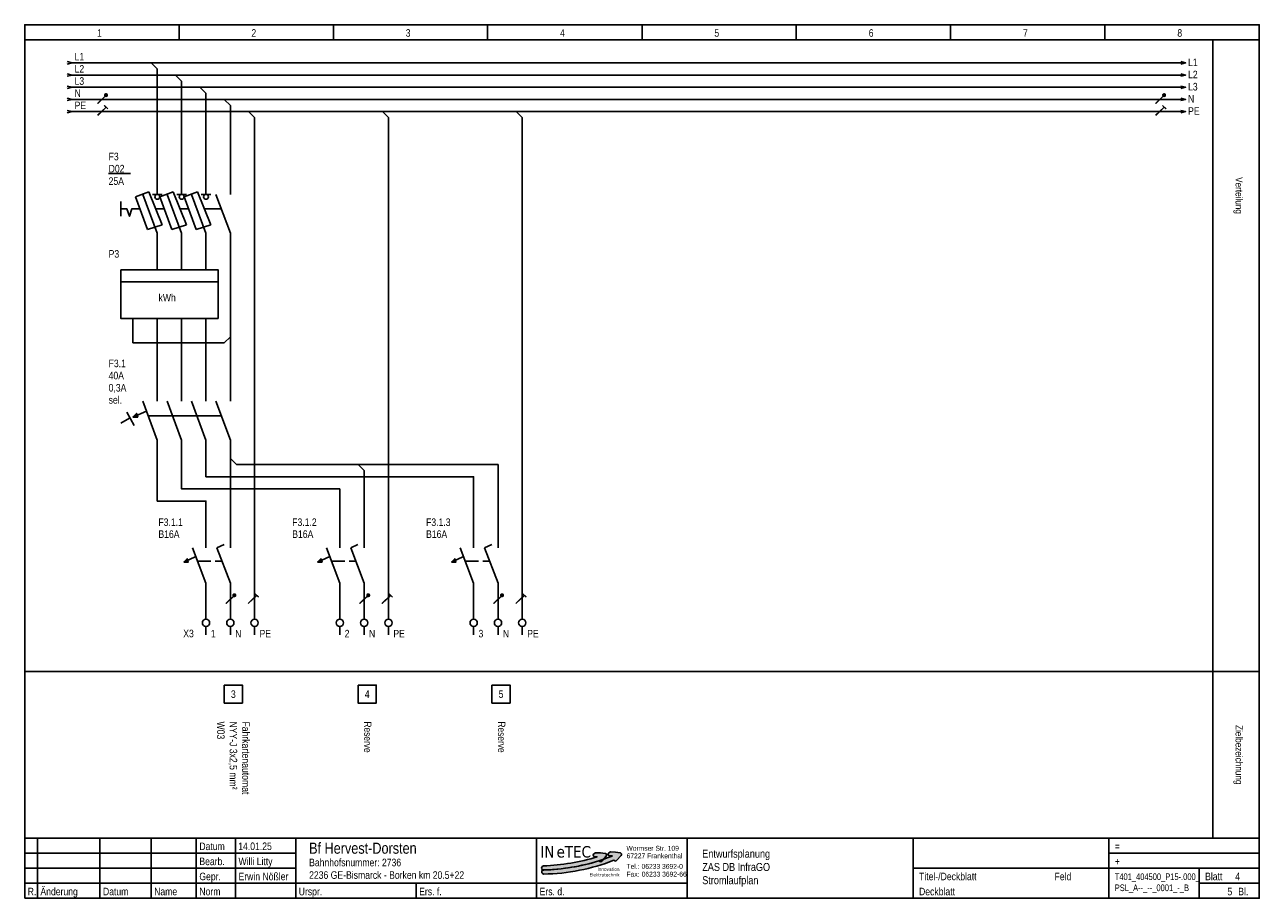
# Model space of a CAD drawing. Header units: millimetres. Extents: x 0 to 1597, y 0 to 198.
# Tile 4 of 5: x 988 to 1268, y 0 to 198. Entities that reach past the tile are written whole.
import ezdxf
from ezdxf.enums import TextEntityAlignment as Align

# ---------------------------------------------------------------- set-up
doc = ezdxf.new("R2010")
doc.units = ezdxf.units.MM
doc.linetypes.add('Strich', pattern=[4, 3, -1])
for name, color, linetype in [('Elektro_neu', 7, 'Continuous'), ('Elektro_neu_Text', 7, 'Continuous'), ('EPLGRAFIC', 7, 'Continuous'), ('EPLPLOTFRAME', 7, 'Continuous'), ('LAYER-01', 7, 'Continuous')]:
    doc.layers.add(name, color=color, linetype=linetype)
doc.styles.add('AN', font='ARIALN.TTF')
doc.styles.add('Logo', font='tahoma.ttf')
doc.styles.add('Logo-fett', font='tahomabd.ttf')
doc.styles.add('WSCAD_ALLGTEXT', font='ARIALN.TTF')

# ---------------------------------------------------------------- blocks, each defined once
blk = doc.blocks.new('Logo Inetec')
for color, points in [(90, [(43.67, 12.55, 0.344615), (43.74, 13.78), (43.52, 14.09, 0.217244), (42.81, 14.52), (39.7, 14.86), (36.18, 14.99), (34.94, 14.24, 0.444088), (34.66, 12.78), (35.03, 12.29), (37.28, 12.18, -0.342215), (37.37, 12.1, -0.063568), (-0.16, 5.73, 0.983458), (-0.06, 2.84, 0.065458), (38.52, 9.23), (39.19, 8.78, 0.373877), (40.5, 8.96)]), (170, [(54.12, 12.99, 0.344615), (54.21, 14.22), (54, 14.53, 0.217244), (53.29, 14.97), (50.19, 15.35), (46.67, 15.53), (45.41, 14.78, 0.444088), (45.11, 13.33), (45.48, 12.84), (47.73, 12.7, -0.397051), (47.82, 12.6, -0.087945), (-0.06, 2.9, 0.983458), (0.01, 0, 0.089874), (48.96, 9.71), (49.6, 9.28, 0.373877), (50.9, 9.44)])]:
    blk.add_hatch(color=color).paths.add_polyline_path(points)
at = {"color": 90}
blk.add_lwpolyline([(37.38, 12.09, 0.397051), (37.28, 12.18), (35.03, 12.29), (34.66, 12.78, -0.444088), (34.94, 14.24), (36.18, 14.99), (39.7, 14.86), (42.81, 14.52, -0.217244), (43.52, 14.09), (43.74, 13.78, -0.344615), (43.67, 12.55), (40.5, 8.96, -0.373877), (39.19, 8.78), (38.52, 9.23, -0.065458), (-0.06, 2.84, -0.983458), (-0.16, 5.73, 0.063568), (37.37, 12.1)], format="xyb", dxfattribs=at)
at = {"color": 170}
blk.add_lwpolyline([(47.82, 12.6, -0.087945), (-0.06, 2.9, 0.983458), (0.01, 0, 0.089874), (48.96, 9.71), (49.6, 9.28, 0.373877), (50.9, 9.44), (54.12, 12.99, 0.344615), (54.21, 14.22), (54, 14.53, 0.217244), (53.29, 14.97), (50.19, 15.35), (46.67, 15.53), (45.41, 14.78, 0.444088), (45.11, 13.33), (45.48, 12.84), (47.73, 12.7, -0.397051)], format="xyb", close=True, dxfattribs=at)
at = {"style": 'Logo'}
for s, p in [('IN', (-2.42, 11.6)), ('TEC', (14.64, 11.6))]:
    blk.add_text(s, height=8, dxfattribs=at).set_placement(p)
at = {"color": 20, "style": 'Logo'}
blk.add_text('e', height=8, dxfattribs=at).set_placement((8.93, 11.6))
at = {"lineweight": 0, "style": 'AN', "width": 1.1}
for s, p in [('Wormser Str. 109', (57.77, 16.36)), ('67227 Frankenthal', (57.9, 11.09)), ('Tel.:', (57.84, 3.71)), ('Fax:', (57.79, -1.72)), ('06233 3692-0', (68.34, 3.71)), ('06233 3692-66', (68.42, -1.72))]:
    blk.add_text(s, height=3.4, dxfattribs=at).set_placement(p)
at = {"style": 'Logo-fett'}
for s, p in [('Elektrotechnik', (52.94, -1.64)), ('Elektrotechnik', (52.94, -1.64)), ('Innovation', (52.94, 2.27)), ('Innovation', (52.94, 2.27))]:
    blk.add_text(s, height=2.36, dxfattribs=at).set_placement(p, align=Align.RIGHT)

msp = doc.modelspace()

# ---------------------------------------------------------------- linework, layer by layer
at = {"color": 0}
for p, q in [((1257.38, 194.27), (1257.38, 13.63)), ((988.41, 51.33), (1267.88, 51.33))]:
    msp.add_line(p, q, dxfattribs=at)
at = {"layer": 'Elektro_neu'}
for p, q in [((1029.45, 79.33), (1029.45, 81.35)), ((1034.96, 79.33), (1034.96, 81.35)), ((1059.74, 79.33), (1059.74, 81.35)), ((1065.25, 79.33), (1065.25, 81.35)), ((1090.04, 79.33), (1090.04, 81.35)), ((1095.55, 79.33), (1095.55, 81.35)), ((1026.43, 79.33), (1029.45, 71.28)), ((1031.93, 79.33), (1033.54, 80.09)), ((1031.93, 79.33), (1034.96, 71.28)), ((1056.72, 79.33), (1059.74, 71.28)), ((1062.23, 79.33), (1063.83, 80.09)), ((1062.23, 79.33), (1065.25, 71.28)), ((1087.02, 79.33), (1090.04, 71.28)), ((1092.53, 79.33), (1094.13, 80.09)), ((1092.53, 79.33), (1095.55, 71.28)), ((1024.41, 76.06), (1027.18, 77.32)), ((1054.71, 76.06), (1057.48, 77.32)), ((1085, 76.06), (1087.77, 77.32))]:
    msp.add_line(p, q, dxfattribs=at)
at = {"layer": 'Elektro_neu', "linetype": 'Strich'}
for p, q in [((1027.56, 76.31), (1033.07, 76.31)), ((1057.85, 76.31), (1063.36, 76.31)), ((1088.15, 76.31), (1093.66, 76.31))]:
    msp.add_line(p, q, dxfattribs=at)
at = {"layer": 'Elektro_neu', "linetype": 'ByBlock', "ltscale": 5}
for points in [[(998.05, 189.31), (999.15, 189.03), (998.05, 188.76)], [(1017.05, 189.03), (999.15, 189.03)], [(1018.43, 187.66), (1017.05, 189.03), (1018.43, 189.03), (1019.81, 189.03)], [(1018.43, 187.66), (1018.43, 161.49)], [(1251.2, 189.03), (1019.81, 189.03)], [(1250.09, 189.31), (1251.2, 189.03), (1250.09, 188.76)], [(998.05, 186.55), (999.15, 186.28), (998.05, 186)], [(1022.56, 186.28), (999.15, 186.28)], [(1023.94, 184.9), (1022.56, 186.28), (1023.94, 186.28), (1025.32, 186.28)], [(1023.94, 184.9), (1023.94, 161.49)], [(1251.2, 186.28), (1025.32, 186.28)], [(1250.09, 186.55), (1251.2, 186.28), (1250.09, 186)], [(998.05, 183.8), (999.15, 183.52), (998.05, 183.25)], [(1028.07, 183.52), (999.15, 183.52)], [(1029.45, 182.15), (1028.07, 183.52), (1029.45, 183.52), (1030.82, 183.52)], [(1029.45, 182.15), (1029.45, 161.49)], [(1251.2, 183.52), (1030.82, 183.52)], [(1250.09, 183.8), (1251.2, 183.52), (1250.09, 183.25)], [(998.05, 181.05), (999.15, 180.77), (998.05, 180.5)], [(1033.58, 180.77), (999.15, 180.77)], [(1034.96, 179.39), (1033.58, 180.77), (1034.96, 180.77), (1036.33, 180.77)], [(1034.96, 179.39), (1034.96, 159.24)], [(1251.2, 180.77), (1036.33, 180.77)], [(1250.09, 181.05), (1251.2, 180.77), (1250.09, 180.5)], [(998.05, 178.29), (999.15, 178.02), (998.05, 177.74)], [(1039.09, 178.02), (999.15, 178.02)], [(1040.46, 176.64), (1039.09, 178.02), (1040.46, 178.02), (1041.84, 178.02)], [(1040.46, 176.64), (1040.46, 65.1)], [(1069.38, 178.02), (1041.84, 178.02)], [(1070.76, 176.64), (1069.38, 178.02), (1070.76, 178.02), (1072.14, 178.02)], [(1070.76, 176.64), (1070.76, 65.1)], [(1099.68, 178.02), (1072.14, 178.02)], [(1101.05, 176.64), (1099.68, 178.02), (1101.05, 178.02), (1102.43, 178.02)], [(1101.05, 176.64), (1101.05, 65.1)], [(1251.2, 178.02), (1102.43, 178.02)], [(1250.09, 178.29), (1251.2, 178.02), (1250.09, 177.74)], [(1007.41, 163.97), (1012.37, 163.97)], [(1013.47, 158.74), (1016.5, 159.84)], [(1019.53, 152.4), (1016.5, 159.84)], [(1018.43, 159.29), (1018.43, 161.49)], [(1018.98, 158.74), (1022.01, 159.84)], [(1025.04, 152.4), (1022.01, 159.84)], [(1023.94, 159.29), (1023.94, 161.49)], [(1024.49, 158.74), (1027.52, 159.84)], [(1030.55, 152.4), (1027.52, 159.84)], [(1029.45, 159.29), (1029.45, 161.49)], [(1010.17, 157.64), (1010.17, 154.33)], [(1016.23, 151.3), (1013.47, 158.74)], [(1015.13, 159.29), (1018.43, 150.48)], [(1019.53, 159.29), (1017.33, 159.29)], [(1021.74, 151.3), (1018.98, 158.74)], [(1020.63, 159.29), (1023.94, 150.48)], [(1025.04, 159.29), (1022.84, 159.29)], [(1027.24, 151.3), (1024.49, 158.74)], [(1026.14, 159.29), (1029.45, 150.48)], [(1030.55, 159.29), (1028.35, 159.29)], [(1031.65, 159.29), (1034.96, 150.48)], [(1010.17, 155.98), (1011.55, 155.98), (1012.1, 154.33), (1012.65, 155.98), (1014.3, 155.98)], [(1018.16, 155.98), (1020.08, 155.98)], [(1023.66, 155.98), (1025.59, 155.98)], [(1029.17, 155.98), (1032.89, 155.98)], [(1016.23, 151.3), (1019.53, 152.4)], [(1021.74, 151.3), (1025.04, 152.4)], [(1027.24, 151.3), (1030.55, 152.4)], [(1018.43, 150.48), (1018.43, 142.21)], [(1023.94, 150.48), (1023.94, 142.21)], [(1029.45, 150.48), (1029.45, 142.21)], [(1034.96, 150.48), (1034.96, 127.06)], [(1010.17, 142.21), (1032.2, 142.21), (1032.2, 131.2), (1010.17, 131.2), (1010.17, 142.21)], [(1010.17, 139.46), (1032.2, 139.46)], [(1012.92, 127.06), (1012.92, 131.2)], [(1018.43, 131.2), (1018.43, 114.67)], [(1023.94, 131.2), (1023.94, 114.67)], [(1029.45, 131.2), (1029.45, 114.67)], [(1012.92, 127.06), (1012.92, 125.69), (1014.3, 125.69)], [(1033.58, 125.69), (1034.96, 127.06), (1034.96, 124.31)], [(1014.3, 125.69), (1033.58, 125.69)], [(1034.96, 124.31), (1034.96, 114.67)], [(1018.43, 112.47), (1018.43, 114.67)], [(1023.94, 112.47), (1023.94, 114.67)], [(1029.45, 112.47), (1029.45, 114.67)], [(1034.96, 112.47), (1034.96, 114.67)], [(1015.13, 112.47), (1018.43, 103.65)], [(1020.63, 112.47), (1023.94, 103.65)], [(1026.14, 112.47), (1029.45, 103.65)], [(1031.65, 112.47), (1034.96, 103.65)], [(1011.55, 109.99), (1013.2, 106.96)], [(1012.92, 108.89), (1015.95, 110.26)], [(1012.92, 108.89), (1013.75, 109.71), (1014.02, 108.89), (1012.92, 108.89)], [(1016.5, 109.16), (1033.03, 109.16)], [(1012.1, 108.61), (1010.17, 107.51)], [(1018.43, 91.26), (1018.43, 103.65)], [(1023.94, 94.02), (1023.94, 103.65)], [(1029.45, 96.77), (1029.45, 103.65)], [(1034.96, 99.52), (1034.96, 103.65)], [(1034.96, 96.77), (1034.96, 99.52), (1036.33, 98.15)], [(1036.33, 98.15), (1063.87, 98.15)], [(1065.25, 96.77), (1063.87, 98.15), (1065.25, 98.15), (1066.63, 98.15)], [(1095.55, 79.33), (1095.55, 98.15), (1066.63, 98.15)], [(1029.45, 96.77), (1029.45, 95.39), (1030.82, 95.39)], [(1090.04, 81.19), (1090.04, 95.39), (1030.82, 95.39)], [(1034.96, 96.77), (1034.96, 81.35)], [(1065.25, 96.77), (1065.25, 79.33)], [(1023.94, 94.02), (1023.94, 92.64), (1025.32, 92.64)], [(1059.74, 80.34), (1059.74, 92.64), (1025.32, 92.64)], [(1018.43, 91.26), (1018.43, 89.88), (1019.81, 89.88)], [(1029.45, 81.35), (1029.45, 89.88), (1019.81, 89.88)], [(1029.45, 80.09), (1029.45, 82.29)], [(1059.74, 80.09), (1059.74, 82.29)], [(1090.04, 80.09), (1090.04, 82.29)], [(1029.45, 71.28), (1029.45, 65.1)], [(1034.96, 71.28), (1034.96, 65.1)], [(1059.74, 71.28), (1059.74, 65.1)], [(1065.25, 71.28), (1065.25, 65.1)], [(1090.04, 71.28), (1090.04, 65.1)], [(1095.55, 65.1), (1095.55, 71.28)], [(1029.45, 65.1), (1029.45, 63.17)], [(1034.96, 65.1), (1034.96, 63.17)], [(1040.46, 65.1), (1040.46, 63.17)], [(1059.74, 65.1), (1059.74, 63.17)], [(1065.25, 65.1), (1065.25, 63.17)], [(1070.76, 65.1), (1070.76, 63.17)], [(1090.04, 65.1), (1090.04, 63.17)], [(1095.55, 65.1), (1095.55, 63.17)], [(1101.05, 65.1), (1101.05, 63.17)], [(1029.45, 61.52), (1029.45, 59.59)], [(1034.96, 61.52), (1034.96, 59.59)], [(1040.46, 61.52), (1040.46, 59.59)], [(1059.74, 61.52), (1059.74, 59.59)], [(1065.25, 61.52), (1065.25, 59.59)], [(1070.76, 61.52), (1070.76, 59.59)], [(1090.04, 61.52), (1090.04, 59.59)], [(1095.55, 61.52), (1095.55, 59.59)], [(1101.05, 61.52), (1101.05, 59.59)]]:
    msp.add_lwpolyline(points, dxfattribs=at)
at = {"layer": 'Elektro_neu'}
for points in [[(1024.41, 76.06), (1025.17, 76.82), (1025.42, 76.06), (1024.41, 76.06)], [(1054.71, 76.06), (1055.46, 76.82), (1055.71, 76.06), (1054.71, 76.06)], [(1085, 76.06), (1085.76, 76.82), (1086.01, 76.06), (1085, 76.06)]]:
    msp.add_lwpolyline(points, dxfattribs=at)
at = {"layer": 'Elektro_neu', "linetype": 'ByBlock', "ltscale": 5}
for centre, radius in [((1018.43, 158.74), 0.551), ((1023.94, 158.74), 0.551), ((1029.45, 158.74), 0.551), ((1029.45, 62.34), 0.826), ((1034.96, 62.34), 0.826), ((1040.46, 62.34), 0.826), ((1059.74, 62.34), 0.826), ((1065.25, 62.34), 0.826), ((1070.76, 62.34), 0.826), ((1090.04, 62.34), 0.826), ((1095.55, 62.34), 0.826), ((1101.05, 62.34), 0.826)]:
    msp.add_circle(centre, radius, dxfattribs=at)
at = {"layer": 'Elektro_neu_Text'}
for points in [[(1033.6, 48.25), (1037.69, 48.25), (1037.69, 44.16), (1033.6, 44.16)], [(1063.89, 48.25), (1067.98, 48.25), (1067.98, 44.16), (1063.89, 44.16)], [(1094.19, 48.25), (1098.28, 48.25), (1098.28, 44.16), (1094.19, 44.16)]]:
    msp.add_lwpolyline(points, close=True, dxfattribs=at)
at = {"layer": 'EPLPLOTFRAME', "color": 3}
for p, q in [((1023.34, 197.67), (1023.34, 194.27)), ((1058.28, 197.67), (1058.28, 194.27)), ((1093.21, 197.67), (1093.21, 194.27)), ((1128.15, 197.67), (1128.15, 194.27)), ((1163.08, 194.27), (1163.08, 197.67)), ((1198.01, 194.27), (1198.01, 197.67)), ((1232.95, 194.27), (1232.95, 197.67)), ((988.41, 194.27), (1267.88, 194.27)), ((988.41, 13.63), (1267.88, 13.63)), ((991.29, 0), (991.29, 13.63)), ((1005.45, 0), (1005.45, 13.63)), ((1017.04, 0), (1017.04, 13.63)), ((1027.26, 0), (1027.26, 13.63)), ((1036.12, 0), (1036.12, 13.63)), ((1049.76, 0), (1049.76, 13.63)), ((1104.29, 0), (1104.29, 13.63)), ((1138.37, 0), (1138.37, 13.63)), ((1189.49, 0), (1189.49, 13.63)), ((1233.8, 13.63), (1233.8, 6.82)), ((988.41, 10.22), (1049.76, 10.22)), ((1267.88, 10.22), (1233.8, 10.22)), ((988.41, 6.82), (1049.76, 6.82)), ((1189.49, 6.82), (1267.88, 6.82)), ((1233.8, 0), (1233.8, 6.82)), ((1254.25, 0), (1254.25, 6.82)), ((988.41, 3.41), (1138.37, 3.41)), ((1077.02, 0), (1077.02, 3.41)), ((1254.25, 3.41), (1267.88, 3.41))]:
    msp.add_line(p, q, dxfattribs=at)
msp.add_lwpolyline([(988.41, 0), (988.41, 197.67), (1267.88, 197.67), (1267.88, 0), (988.41, 0)], close=True, dxfattribs=at)
at = {"layer": 'LAYER-01'}
for p, q in [((1006.82, 181.74), (1004.88, 179.88)), ((1006.87, 181.7), (1004.93, 179.84)), ((1246.33, 181.74), (1244.39, 179.88)), ((1246.38, 181.7), (1244.44, 179.84)), ((1006.82, 179.04), (1004.88, 177.19)), ((1006.87, 179.01), (1004.93, 177.15)), ((1006.43, 179.41), (1007.21, 178.67)), ((1006.48, 179.38), (1007.26, 178.63)), ((1246.33, 179.04), (1244.39, 177.19)), ((1246.38, 179.01), (1244.44, 177.15)), ((1245.94, 179.41), (1246.72, 178.67)), ((1245.99, 179.38), (1246.77, 178.63)), ((1035.88, 68.58), (1033.93, 66.72)), ((1035.93, 68.54), (1033.98, 66.69)), ((1040.91, 68.58), (1038.97, 66.72)), ((1040.96, 68.54), (1039.02, 66.69)), ((1040.52, 68.95), (1041.3, 68.21)), ((1040.57, 68.91), (1041.35, 68.17)), ((1066.17, 68.58), (1064.23, 66.72)), ((1066.22, 68.54), (1064.28, 66.69)), ((1071.21, 68.58), (1069.27, 66.72)), ((1071.26, 68.54), (1069.32, 66.69)), ((1070.82, 68.95), (1071.6, 68.21)), ((1070.87, 68.91), (1071.65, 68.17)), ((1096.47, 68.58), (1094.53, 66.72)), ((1096.52, 68.54), (1094.58, 66.69)), ((1101.51, 68.58), (1099.56, 66.72)), ((1101.56, 68.54), (1099.61, 66.69)), ((1101.12, 68.95), (1101.89, 68.21)), ((1101.17, 68.91), (1101.94, 68.17))]:
    msp.add_line(p, q, dxfattribs=at)
at = {"layer": 'LAYER-01', "const_width": 0.461}
for points in [[(1006.59, 181.78, 1), (1007.05, 181.69, 1)], [(1246.1, 181.78, 1), (1246.56, 181.69, 1)], [(1035.65, 68.62, 1), (1036.1, 68.54, 1)], [(1065.95, 68.62, 1), (1066.4, 68.54, 1)], [(1096.24, 68.62, 1), (1096.69, 68.54, 1)]]:
    msp.add_lwpolyline(points, format="xyb", close=True, dxfattribs=at)
at = {"layer": 'LAYER-01'}
for centre, start, end in [((1006.87, 181.7), 349.1227, 169.1227), ((1006.87, 181.7), 169.1227, 349.1227), ((1246.38, 181.7), 349.1227, 169.1227), ((1246.38, 181.7), 169.1227, 349.1227), ((1035.93, 68.54), 349.1227, 169.1227), ((1035.93, 68.54), 169.1227, 349.1227), ((1066.22, 68.54), 169.1227, 349.1227), ((1066.22, 68.54), 349.1227, 169.1227), ((1096.52, 68.54), 349.1227, 169.1227), ((1096.52, 68.54), 169.1227, 349.1227)]:
    msp.add_arc(centre, 0.23, start, end, dxfattribs=at)

# ---------------------------------------------------------------- block references
at = {"layer": 'EPLGRAFIC', "xscale": 0.3237763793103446, "yscale": 0.3237763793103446, "zscale": 0.3237763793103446}
msp.add_blockref('Logo Inetec', (1105.92, 5.47), dxfattribs=at)

# ---------------------------------------------------------------- texts
at = {"color": 7, "style": 'AN'}
for s, height, p in [('Verteilung', 1.615, (1262.5, 159.02)), ('Zielbezeichnung', 1.6154, (1262.5, 32.48))]:
    msp.add_text(s, height=height, rotation=270, dxfattribs=at).set_placement(p, align=Align.CENTER)
at = {"style": 'WSCAD_ALLGTEXT'}
for p in [(1065.25, 40.01), (1095.55, 40.01)]:
    msp.add_text('Reserve', height=1.652, rotation=270, dxfattribs=at).set_placement(p)
at = {"layer": 'Elektro_neu', "linetype": 'ByBlock', "ltscale": 5, "style": 'WSCAD_ALLGTEXT'}
for s, height, p in [('L1', 1.704, (999.7, 189.58)), ('L2', 1.704, (999.7, 186.83)), ('L1', 1.704, (1251.75, 188.3)), ('L2', 1.704, (1251.75, 185.55)), ('L3', 1.704, (999.7, 184.08)), ('L3', 1.704, (1251.75, 182.8)), ('N', 1.7, (999.7, 181.32)), ('N', 1.7, (1251.75, 180.04)), ('PE', 1.704, (999.7, 178.57)), ('PE', 1.704, (1251.75, 177.29)), ('F3', 1.704, (1007.41, 167)), ('D02', 1.704, (1007.41, 164.25)), ('25A', 1.704, (1007.41, 161.44)), ('P3', 1.704, (1007.41, 144.97)), ('kWh', 1.704, (1018.71, 135.05)), ('F3.1', 1.704, (1007.41, 120.18)), ('40A', 1.704, (1007.41, 117.43)), ('0,3A', 1.704, (1007.41, 114.67)), ('sel.', 1.704, (1007.41, 111.92)), ('F3.1.1', 1.704, (1018.68, 84.25)), ('F3.1.2', 1.704, (1048.97, 84.25)), ('F3.1.3', 1.704, (1079.27, 84.25)), ('B16A', 1.704, (1018.68, 81.55)), ('B16A', 1.704, (1048.97, 81.55)), ('B16A', 1.704, (1079.27, 81.55)), ('1', 1.7, (1030.55, 59.04)), ('N', 1.7, (1036.06, 59.04)), ('PE', 1.704, (1041.57, 59.04)), ('2', 1.7, (1060.84, 59.04)), ('N', 1.7, (1066.35, 59.04)), ('PE', 1.704, (1071.86, 59.04)), ('3', 1.7, (1091.14, 59.04)), ('N', 1.7, (1096.65, 59.04)), ('PE', 1.704, (1102.16, 59.04))]:
    msp.add_text(s, height=height, dxfattribs=at).set_placement(p)
msp.add_text('X3', height=1.704, dxfattribs=at).set_placement((1026.69, 59.07), align=Align.RIGHT)
at = {"layer": 'Elektro_neu', "color": 10, "insert": (1035.64, 40.01), "char_height": 1.7041, "width": 21.3666, "attachment_point": 4, "rotation": 270, "style": 'WSCAD_ALLGTEXT'}
msp.add_mtext('Fahrkartenautomat\\PNYY-J 3x2,5 mm²\\PW03', dxfattribs=at)
at = {"layer": 'Elektro_neu_Text', "style": 'AN'}
for s, p in [('3', (1035.64, 46.2)), ('4', (1065.94, 46.2)), ('5', (1096.23, 46.2))]:
    msp.add_text(s, height=1.7, dxfattribs=at).set_placement(p, align=Align.MIDDLE_CENTER)
at = {"layer": 'EPLPLOTFRAME', "color": 3, "style": 'AN'}
for s, p in [('1', (1005.88, 194.95)), ('2', (1040.81, 194.95)), ('3', (1075.74, 194.95)), ('4', (1110.68, 194.95)), ('5', (1145.61, 194.95)), ('6', (1180.55, 194.95)), ('7', (1215.48, 194.95)), ('8', (1250.41, 194.95))]:
    msp.add_text(s, height=1.7, dxfattribs=at).set_placement(p, align=Align.RIGHT)
for s, height, p in [('Datum', 1.704, (1027.95, 10.91)), ('=', 1.7, (1235.16, 10.91)), ('Bearb.', 1.704, (1027.95, 7.5)), ('+', 1.7, (1235.16, 7.5)), ('Gepr.', 1.704, (1027.95, 4.09)), ('Feld', 1.704, (1221.53, 4.09)), ('Blatt', 1.704, (1255.61, 4.09)), ('Änderung', 1.704, (991.97, 0.68)), ('R.', 1.704, (989.09, 0.68)), ('Datum', 1.704, (1006.13, 0.68)), ('Name', 1.704, (1017.72, 0.68)), ('Norm', 1.704, (1027.95, 0.68)), ('Urspr.', 1.704, (1050.44, 0.68)), ('Ers. f.', 1.704, (1077.7, 0.68)), ('Ers. d.', 1.704, (1104.97, 0.68)), ('Bl.', 1.704, (1263.11, 0.68))]:
    msp.add_text(s, height=height, dxfattribs=at).set_placement(p)
at = {"layer": 'EPLPLOTFRAME', "color": 2, "style": 'AN'}
for s, height, p in [('14.01.25', 1.704, (1036.75, 10.92)), ('Bf Hervest-Dorsten', 2.5, (1052.79, 10.09)), ('Willi Litty', 1.7041, (1036.81, 7.5)), ('Bahnhofsnummer: 2736', 1.7041, (1052.79, 7.25)), ('Erwin Nößler', 1.7041, (1036.81, 4.09)), ('2236 GE-Bismarck - Borken km 20.5+22', 1.7041, (1052.79, 4.41)), ('Titel-/Deckblatt', 1.7041, (1190.86, 4.09)), ('4', 1.7, (1262.43, 4.09)), ('Deckblatt', 1.704, (1190.86, 0.68))]:
    msp.add_text(s, height=height, dxfattribs=at).set_placement(p)
msp.add_text('5', height=1.7, dxfattribs=at).set_placement((1261.75, 0.68), align=Align.RIGHT)
at = {"layer": 'EPLPLOTFRAME', "color": 2, "insert": (1141.78, 6.82), "char_height": 1.8, "attachment_point": 4, "style": 'AN'}
msp.add_mtext('Entwurfsplanung\\PZAS DB InfraGO\\PStromlaufplan', dxfattribs=at)
at = {"layer": 'EPLPLOTFRAME', "color": 2, "insert": (1235.16, 3.41), "char_height": 1.5, "width": 18.6831, "attachment_point": 4, "style": 'AN'}
msp.add_mtext('\\W0.95;T401_404500_P15-.000_\\PPSL_A--_--_0001_-_B', dxfattribs=at)

doc.saveas('drawing.dxf')
